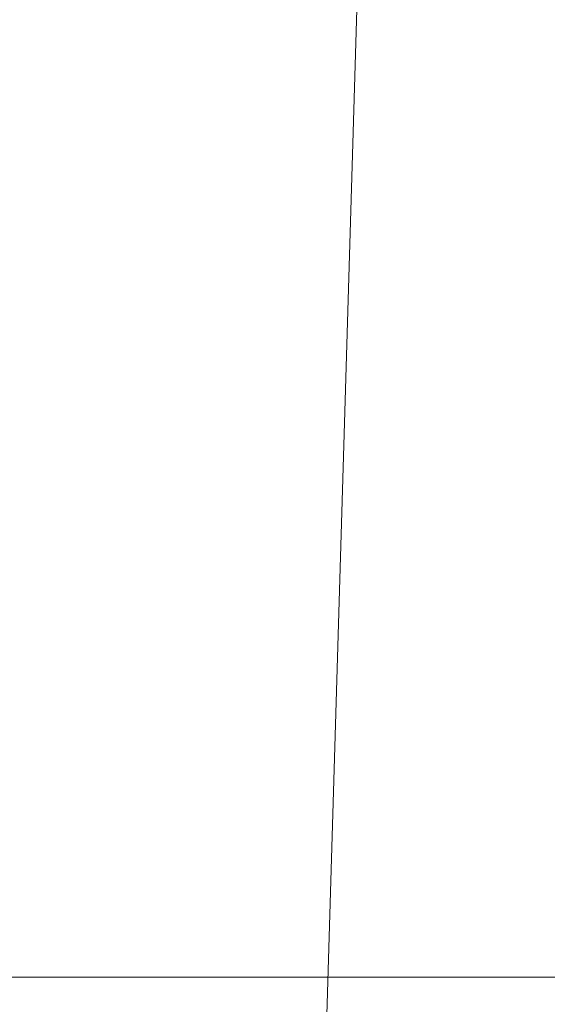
# Model space of a CAD drawing. Header units: millimetres. Extents: x -70 to 70, y -98 to 85.
# Tile 180 of 256: x -6.621 to -5.689, y -24.844 to -23.105. Entities that reach past the tile are written whole.
import ezdxf

# ---------------------------------------------------------------- set-up
doc = ezdxf.new("R2010")
doc.units = ezdxf.units.MM
doc.layers.add('M-520-M_DRAINAGE_FW', color=2, linetype='Continuous', lineweight=30)

# ---------------------------------------------------------------- blocks, each defined once
blk = doc.blocks.new('FFAS1621-608500ZC0 - Kastello Concealed Bath _ Shower Mixer without U-Box-4140-3D View 1')
at = {"layer": 'M-520-M_DRAINAGE_FW', "lineweight": 9}
mesh = blk.add_polyface(dxfattribs=at)
corners = [(-13, -24.7967, -33), (13, -24.7967, -33), (13, 1.5, -33), (-13, 1.5, -33)]
mesh.append_faces([[corners[k] for k in face] for face in [(0, 1, 2, 3)]])
mesh = blk.add_polyface(dxfattribs=at)
corners = [(-5.8149, -16.0261, 72.541), (-5.8149, -16.0261, 67.951), (-8.2658, -98.0671, 66.2396), (-8.2658, -98.0671, 80.9958)]
mesh.append_faces([[corners[k] for k in face] for face in [(0, 1, 2, 3)]])
mesh = blk.add_polyface(dxfattribs=at)
corners = [(13, -24.7967, -49.021), (13, -24.7967, -33), (-13, -24.7967, -33), (-13, -24.7967, -49.021)]
mesh.append_faces([[corners[k] for k in face] for face in [(3, 0, 1, 2)]])

msp = doc.modelspace()

# ---------------------------------------------------------------- block references
at = {"layer": 'M-520-M_DRAINAGE_FW', "lineweight": 9}
msp.add_blockref('FFAS1621-608500ZC0 - Kastello Concealed Bath _ Shower Mixer without U-Box-4140-3D View 1', (0, 0), dxfattribs=at)

doc.saveas('drawing.dxf')
